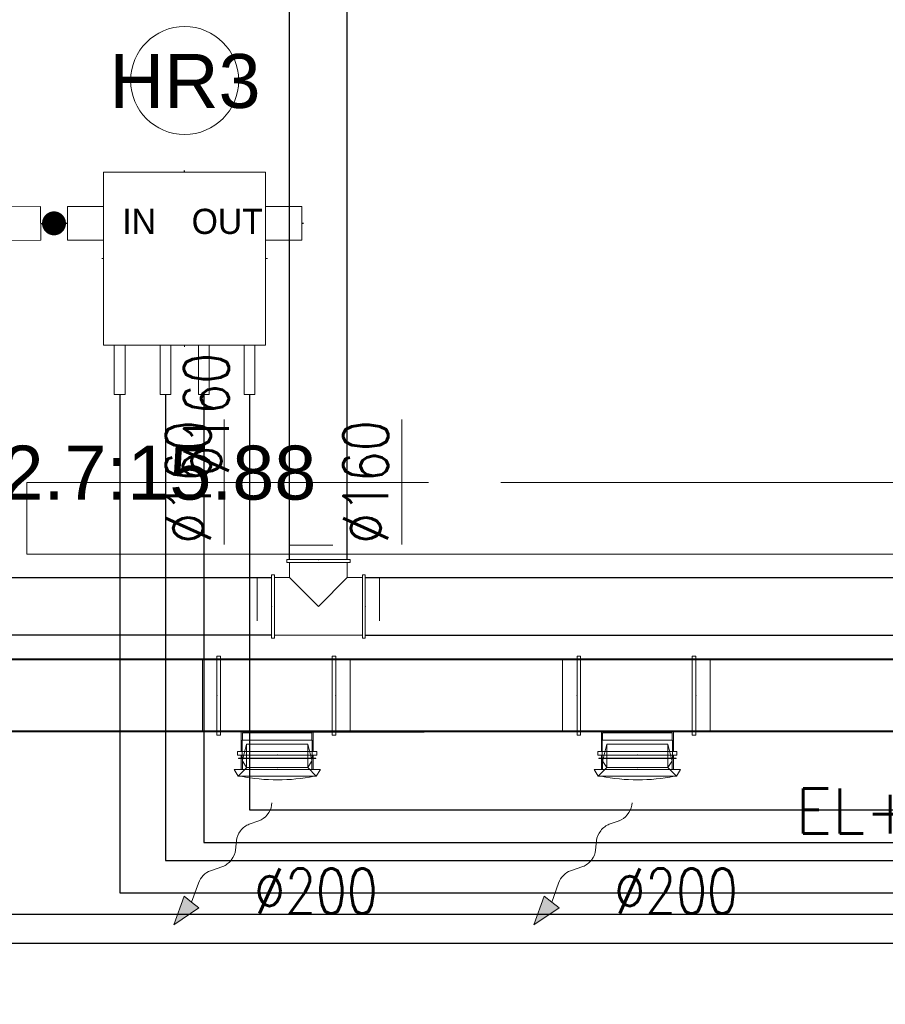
# Model space of a CAD drawing. Header units: millimetres. Extents: x -367720 to -162733, y 309172 to 337444.
# Tile 50 of 256: x -356768 to -354365, y 316170 to 318906. Entities that reach past the tile are written whole.
import ezdxf
from ezdxf.enums import TextEntityAlignment as Align

# ---------------------------------------------------------------- set-up
doc = ezdxf.new("R2010")
doc.units = ezdxf.units.MM
doc.header["$LTSCALE"] = 10
doc.header["$MEASUREMENT"] = 0
doc.linetypes.add('ACAD_ISO03W100', pattern=[30, 12, -18])
doc.layers.get('0').update_dxf_attribs({"color": 255, "lineweight": 13})
doc.layers.add('LATS_CONTROL_LINE', color=2, linetype='Continuous')
doc.layers.add('LATS_PIPE_REFRIGERANT', color=3, linetype='Continuous')
for name, color, linetype, lineweight in [('LATS_EQ_HRUNIT', 2, 'Continuous', 0), ('LATS_EQ_HRUNIT_ANNO', 190, 'Continuous', 0), ('LATS_PIPE_REFRIGERANT_INDEX', 1, 'Continuous', 0), ('VZ1', 6, 'Continuous', 18), ('vzt-odvod', 6, 'Continuous', 40), ('vzt-popis', 81, 'Continuous', 20), ('vzt-profese', 241, 'Continuous', 15), ('vzt-přívod', 2, 'Continuous', 40), ('vzt-spiro', 50, 'Continuous', 5), ('vzt-tenká', 2, 'Continuous', 20), ('vzt-čárkkovaná', 50, 'ACAD_ISO03W100', 9), ('ŽB', 255, 'Continuous', 0)]:
    doc.layers.add(name, color=color, linetype=linetype, lineweight=lineweight)
doc.styles.add('LATS_ANNO', font='arial.ttf')
doc.styles.add('PITSIMP8', font='pitsimp8')
doc.styles.add('ROMANS', font='ROMANS.shx', dxfattribs={"height": 80})

# ---------------------------------------------------------------- blocks, each defined once
blk = doc.blocks.new('LATS_HRUNIT_4WAY')
at = {"color": 2}
for p, q in [((-225, 141.8), (225, 141.8)), ((-225, -338.2), (-225, 141.8)), ((-225, 46.8), (-225, 136.8)), ((225, 141.8), (225, -338.2)), ((-225, 46.8), (-325.4, 46.8)), ((-325.4, 46.8), (-325.4, -46.8)), ((225, 46.8), (325.4, 46.8)), ((325.4, 46.8), (325.4, -46.8)), ((-325.4, -46.8), (-225, -46.8)), ((325.4, -46.8), (225, -46.8)), ((-225, -98.2), (-230, -98.2)), ((225, -98.2), (230, -98.2)), ((225, -338.2), (-225, -338.2)), ((-195.2, -338.2), (-195.2, -475.2)), ((-165.2, -475.2), (-165.2, -338.2)), ((-68.2, -338.2), (-68.2, -475.2)), ((-38.2, -475.2), (-38.2, -338.2)), ((0, -338.2), (0, -343.2)), ((38.2, -475.2), (38.2, -338.2)), ((68.2, -338.2), (68.2, -475.2)), ((165.2, -475.2), (165.2, -338.2)), ((195.2, -338.2), (195.2, -475.2)), ((-195.2, -475.2), (-165.2, -475.2)), ((-68.2, -475.2), (-38.2, -475.2)), ((68.2, -475.2), (38.2, -475.2)), ((195.2, -475.2), (165.2, -475.2))]:
    blk.add_line(p, q, dxfattribs=at)
at = {"layer": 'LATS_CONTROL_LINE'}
blk.add_line((0, 141.8), (0, 146.8), dxfattribs=at)
at = {"layer": 'LATS_PIPE_REFRIGERANT'}
for p, q in [((-330.4, 0), (-325.4, 0)), ((325.4, 0), (330.4, 0)), ((-180.2, -475.2), (-180.2, -480.2)), ((-53.2, -475.2), (-53.2, -480.2)), ((53.2, -475.2), (53.2, -480.2)), ((180.2, -475.2), (180.2, -480.2))]:
    blk.add_line(p, q, dxfattribs=at)
at = {"color": 7}
for s, p in [('IN', (-173, -29.6)), ('OUT', (19.5, -29.6))]:
    blk.add_text(s, height=70, dxfattribs=at).set_placement(p)
blk = doc.blocks.new('LATS_BRANCH_ANNO')
blk.add_circle((0, 0), 150)
at = {"color": 0, "style": 'LATS_ANNO'}
blk.add_attdef('IDX_ID', text='', height=150, dxfattribs=at).set_placement((1.2, -1.3), align=Align.MIDDLE_CENTER)
blk = doc.blocks.new('LATS_HRUNIT_3WAY')
at = {"color": 2}
for p, q in [((-225, 141.8), (225, 141.8)), ((-225, -338.2), (-225, 141.8)), ((-225, 46.8), (-225, 136.8)), ((225, 141.8), (225, -338.2)), ((-225, 46.8), (-325.4, 46.8)), ((-325.4, 46.8), (-325.4, -46.8)), ((225, 46.8), (325.4, 46.8)), ((325.4, 46.8), (325.4, -46.8)), ((-325.4, -46.8), (-225, -46.8)), ((325.4, -46.8), (225, -46.8)), ((-225, -98.2), (-230, -98.2)), ((225, -98.2), (230, -98.2)), ((225, -338.2), (-225, -338.2)), ((-195.2, -338.2), (-195.2, -475.2)), ((-165.2, -475.2), (-165.2, -338.2)), ((-15.2, -338.2), (-15.2, -475.2)), ((0, -338.2), (0, -343.2)), ((14.8, -475.2), (14.8, -338.2)), ((165.2, -475.2), (165.2, -338.2)), ((195.2, -338.2), (195.2, -475.2)), ((-195.2, -475.2), (-165.2, -475.2)), ((-15.2, -475.2), (14.8, -475.2)), ((195.2, -475.2), (165.2, -475.2))]:
    blk.add_line(p, q, dxfattribs=at)
at = {"layer": 'LATS_CONTROL_LINE'}
blk.add_line((0, 141.8), (0, 146.8), dxfattribs=at)
at = {"layer": 'LATS_PIPE_REFRIGERANT'}
for p, q in [((-330.4, 0), (-325.4, 0)), ((325.4, 0), (330.4, 0)), ((-180.2, -475.2), (-180.2, -480.2)), ((-0.2, -475.2), (-0.2, -480.2)), ((180.2, -475.2), (180.2, -480.2))]:
    blk.add_line(p, q, dxfattribs=at)
at = {"color": 7}
for s, p in [('IN', (-167.5, -30.6)), ('OUT', (8, -30.6))]:
    blk.add_text(s, height=70, dxfattribs=at).set_placement(p)
blk = doc.blocks.new('A$C44164CF6')
at = {"layer": 'LATS_PIPE_REFRIGERANT', "ltscale": 5}
for p, q in [((-1707.8, -1060.5), (-1707.8, -2440.3)), ((-1580.8, -1060.5), (-1580.8, -2350.3)), ((-1347.4, -1060.5), (-1347.4, -2210.3)), ((-1347.4, -2210.3), (8037.4, -2210.3)), ((-1580.8, -2350.3), (10047.4, -2350.3)), ((-1707.8, -2440.3), (7887.4, -2440.3)), ((-2062.9, -2500.3), (3787.4, -2500.3)), ((-2242.8, -2580.3), (1667.4, -2580.3))]:
    blk.add_line(p, q, dxfattribs=at)
for points in [[(-1922.5, -580.6), (-1858, -580.3)], [(-1474.4, -1060.5), (-1474.4, -2300.3), (10137.4, -2300.3), (10137.4, -2750.3), (10376.6, -2750.3), (10376.6, -2633.2)]]:
    blk.add_lwpolyline(points, dxfattribs=at)
at = {"layer": 'LATS_PIPE_REFRIGERANT_INDEX', "ltscale": 5}
blk.add_lwpolyline([(-1890.3, -597.1, 33.3, 33.3, 1), (-1890.3, -563.8, 33.3, 33.3, 1), (-1890.3, -597.1, 0, 0, 0), (-1890.3, -1080.5, 0, 0, 0)], format="xyseb", dxfattribs=at)
at = {"layer": 'ŽB'}
for p, q in [((-1965.7, -1300), (-850.7, -1300)), ((-650, -1300), (5700, -1300)), ((-1965.7, -1500), (3450, -1500))]:
    blk.add_line(p, q, dxfattribs=at)
blk.add_lwpolyline([(-1965.7, -1500), (-1965.7, -1300)], dxfattribs=at)
blk.add_lwpolyline([(-1965.7, -1500), (-1965.7, -1300)], dxfattribs=at)
at = {"layer": 'LATS_EQ_HRUNIT', "ltscale": 5, "rotation": 0.294553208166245}
blk.add_blockref('LATS_HRUNIT_3WAY', (-2252.9, -582.3), dxfattribs=at)
at = {"layer": 'LATS_EQ_HRUNIT', "ltscale": 5}
blk.add_blockref('LATS_HRUNIT_4WAY', (-1527.6, -580.3), dxfattribs=at)
at = {"layer": 'LATS_EQ_HRUNIT_ANNO', "ltscale": 5}
ref = blk.add_blockref('LATS_BRANCH_ANNO', (-1527.6, -183.5), dxfattribs=at)
ref.add_attrib('IDX_ID', 'HR3', dxfattribs={"layer": '0', "height": 150, "style": 'LATS_ANNO'}).set_placement((-1526.4, -184.8), align=Align.MIDDLE_CENTER)
at = {"layer": 'LATS_PIPE_REFRIGERANT_INDEX', "color": 7, "style": 'LATS_ANNO'}
blk.add_text('9.52:12.7:15.88', height=150, dxfattribs=at).set_placement((-1890.3, -1273), align=Align.MIDDLE_CENTER)
at = {"layer": 'VZ1', "extrusion": (0, -1, -1.22461e-16), "style": 'ROMANS', "width": 0.8, "flags": 1}
for tag, p in [('MATERIAL', (-2269.1, 3112.5, -14812.2)), ('PRIRUBA', (-2269.1, 3112.5, -14812.2)), ('PRUTOK', (-2269.1, 3112.5, -14812.2)), ('PLOCHA', (-2269.1, 3112.5, -14812.2)), ('OBVOD', (-2269.1, 3112.5, -14812.2)), ('NAZEV', (-2269.1, 3112.5, -14812.2)), ('USEK', (-2269.1, 3112.5, -14812.2)), ('KOTA', (-2269.1, 3112.5, -14812.2)), ('TVAR', (-2269.1, 3112.5, -14812.2)), ('NB2', (-2269.1, 3112.5, -14812.2)), ('NB1', (-2269.1, 3112.5, -14812.2)), ('POS', (-2269.1, 3112.5, -14812.2)), ('DB', (-2269.1, 3112.5, -14812.2)), ('DA', (-2269.1, 3112.5, -14812.2)), ('B2', (-2269.1, 3112.5, -14812.2)), ('A2', (-2269.1, 3112.5, -14812.2)), ('B1', (-2269.1, 3112.5, -14812.2)), ('A1', (-2269.1, 3112.5, -14812.2)), ('LT', (-2269.1, 3112.5, -14812.2)), ('MATERIAL', (99885.3, 3112.5, -14812.2)), ('PRIRUBA', (99885.3, 3112.5, -14812.2)), ('PRUTOK', (99885.3, 3112.5, -14812.2)), ('PLOCHA', (99885.3, 3112.5, -14812.2)), ('OBVOD', (99885.3, 3112.5, -14812.2)), ('NAZEV', (99885.3, 3112.5, -14812.2)), ('USEK', (99885.3, 3112.5, -14812.2)), ('KOTA', (99885.3, 3112.5, -14812.2)), ('TVAR', (99885.3, 3112.5, -14812.2)), ('NB2', (99885.3, 3112.5, -14812.2)), ('NB1', (99885.3, 3112.5, -14812.2)), ('POS', (99885.3, 3112.5, -14812.2)), ('DB', (99885.3, 3112.5, -14812.2)), ('DA', (99885.3, 3112.5, -14812.2)), ('B2', (99885.3, 3112.5, -14812.2)), ('B1', (99885.3, 3112.5, -14812.2)), ('LT', (99885.3, 3112.5, -14812.2)), ('A2', (99885.3, 3112.5, -14812.2)), ('A1', (99885.3, 3112.5, -14812.2))]:
    blk.add_attdef(tag, p, '', height=1, rotation=180, dxfattribs=at)
at = {"layer": 'VZ1', "extrusion": (1.22461e-16, 1, 4.44089e-16), "style": 'ROMANS', "width": 0.8, "flags": 1}
for tag, p in [('MATERIAL', (2269.1, 2852.5, 14812.2)), ('PRIRUBA', (2269.1, 2852.5, 14812.2)), ('IZOLACE', (2269.1, 2852.5, 14812.2)), ('PRUTOK', (2269.1, 2852.5, 14812.2)), ('PLOCHA', (2269.1, 2852.5, 14812.2)), ('NASTCE', (2269.1, 2852.5, 14812.2)), ('OBVOD', (2269.1, 2852.5, 14812.2)), ('NAZEV', (2269.1, 2852.5, 14812.2)), ('USEK', (2269.1, 2852.5, 14812.2)), ('KOTA', (2269.1, 2852.5, 14812.2)), ('TVAR', (2269.1, 2852.5, 14812.2)), ('NB2', (2269.1, 2852.5, 14812.2)), ('NB1', (2269.1, 2852.5, 14812.2)), ('POS', (2269.1, 2852.5, 14812.2)), ('VS', (2269.1, 2852.5, 14812.2)), ('B1', (2269.1, 2852.5, 14812.2)), ('A1', (2269.1, 2852.5, 14812.2)), ('LT', (2269.1, 2852.5, 14812.2)), ('MATERIAL', (-99885.3, 2852.5, 14812.2)), ('PRIRUBA', (-99885.3, 2852.5, 14812.2)), ('IZOLACE', (-99885.3, 2852.5, 14812.2)), ('PRUTOK', (-99885.3, 2852.5, 14812.2)), ('PLOCHA', (-99885.3, 2852.5, 14812.2)), ('NASTCE', (-99885.3, 2852.5, 14812.2)), ('OBVOD', (-99885.3, 2852.5, 14812.2)), ('NAZEV', (-99885.3, 2852.5, 14812.2)), ('USEK', (-99885.3, 2852.5, 14812.2)), ('KOTA', (-99885.3, 2852.5, 14812.2)), ('TVAR', (-99885.3, 2852.5, 14812.2)), ('NB2', (-99885.3, 2852.5, 14812.2)), ('NB1', (-99885.3, 2852.5, 14812.2)), ('POS', (-99885.3, 2852.5, 14812.2)), ('B1', (-99885.3, 2852.5, 14812.2)), ('VS', (-99885.3, 2852.5, 14812.2)), ('LT', (-99885.3, 2852.5, 14812.2)), ('A1', (-99885.3, 2852.5, 14812.2))]:
    blk.add_attdef(tag, p, '', height=1, dxfattribs=at)
at = {"layer": 'vzt-profese', "style": 'ROMANS'}
blk.add_text('EL+ZTI', height=125, rotation=0, dxfattribs=at).set_placement((168.7, -2275.5))
blk = doc.blocks.new('A$C1BC01E27')
at = {"layer": 'vzt-spiro'}
for p, q in [((82, 210), (82, 202)), ((82, 210), (258, 210)), ((82, 210), (82, 202)), ((258, 202), (82, 202)), ((90, 202), (90, 160)), ((250, 202), (250, 160)), ((258, 210), (258, 202)), ((40, 168), (48, 168)), ((40, -8), (40, 168)), ((48, 168), (48, 168)), ((48, 168), (48, -8)), ((300, 168), (292, 168)), ((292, 168), (292, -8)), ((300, -8), (300, 168)), ((48, 160), (90, 160)), ((90, 160), (170, 80)), ((250, 160), (170, 80)), ((292, 160), (250, 160)), ((48, 0), (292, 0)), ((40, -8), (48, -8)), ((40, -8), (48, -8)), ((300, -8), (292, -8))]:
    blk.add_line(p, q, dxfattribs=at)
for p in [(170, 210), (40, 80), (300, 80)]:
    blk.add_point(p, dxfattribs=at)
at = {"layer": 'vzt-čárkkovaná'}
for p, q in [((90, 250), (90, 210)), ((250, 250), (90, 250)), ((250, 250), (250, 210)), ((0, 160), (40, 160)), ((0, 160), (0, 0)), ((340, 160), (300, 160)), ((340, 160), (340, 0)), ((0, 0), (40, 0)), ((340, 0), (300, 0))]:
    blk.add_line(p, q, dxfattribs=at)
blk = doc.blocks.new('A$C237B0669')
at = {"layer": 'vzt-spiro'}
for p, q in [((97.5, 265), (97.5, 255)), ((97.5, 265), (207.5, 265)), ((97.5, 265), (317.5, 265)), ((97.5, 265), (97.5, 255)), ((207.5, 255), (97.5, 255)), ((317.5, 255), (97.5, 255)), ((107.5, 255), (107.5, 200)), ((107.5, 255), (107.5, 200)), ((307.5, 255), (307.5, 200)), ((307.5, 255), (307.5, 200)), ((317.5, 265), (317.5, 255)), ((317.5, 265), (317.5, 255)), ((40, 210), (50, 210)), ((40, 210), (50, 210)), ((40, -10), (40, 210)), ((50, 210), (50, -10)), ((50, 200), (107.5, 200)), ((50, 200), (107.5, 200)), ((360, 200), (307.5, 200)), ((360, 200), (307.5, 200)), ((370, 210), (360, 210)), ((370, 210), (360, 210)), ((360, 210), (360, -10)), ((370, -10), (370, 210)), ((40, -10), (40, 100)), ((50, 100), (50, -10)), ((360, 100), (360, -10)), ((370, -10), (370, 100)), ((50, 0), (107.5, 0)), ((50, 0), (360, 0)), ((40, -10), (50, -10)), ((40, -10), (50, -10)), ((370, -10), (360, -10)), ((370, -10), (360, -10))]:
    blk.add_line(p, q, dxfattribs=at)
for p in [(207.5, 265), (40, 100), (370, 100)]:
    blk.add_point(p, dxfattribs=at)
at = {"layer": 'vzt-čárkkovaná'}
for p, q in [((107.5, 305), (107.5, 265)), ((207.5, 305), (107.5, 305)), ((307.5, 305), (107.5, 305)), ((107.5, 305), (107.5, 265)), ((307.5, 305), (307.5, 265)), ((307.5, 305), (307.5, 265)), ((0, 200), (40, 200)), ((0, 200), (40, 200)), ((0, 200), (0, 0)), ((410, 200), (370, 200)), ((410, 200), (370, 200)), ((410, 200), (410, 0)), ((0, 100), (0, 0)), ((410, 100), (410, 0)), ((0, 0), (40, 0)), ((0, 0), (40, 0)), ((410, 0), (370, 0)), ((410, 0), (370, 0))]:
    blk.add_line(p, q, dxfattribs=at)
blk = doc.blocks.new('A$C29C036A4')
at = {"layer": 'vzt-tenká'}
for p, q in [((-19, 108.5), (-0.1, 119.9)), ((0, 119.7), (0, 0)), ((-19, 0), (-19, 108.5)), ((-19, 0), (-19, -108.5)), ((0, -119.8), (0, 0)), ((-19, -108.5), (0, -119.8))]:
    blk.add_line(p, q, dxfattribs=at)
blk.add_arc((490.8, 1.2), 519.8, 168.7434, 191.2566, dxfattribs=at)
blk.add_point((0, 0), dxfattribs=at)
at = {"layer": 'vzt-čárkkovaná'}
for p, q in [((-19, 108.5), (5.1, 84.6)), ((0, 96.5), (30.5, 96.5)), ((4.7, 85), (70.4, 85)), ((5.1, 84.6), (5.1, 0)), ((22.3, 95.5), (5.3, 85)), ((70.4, 85), (25.8, 96)), ((30.5, 107.4), (30.5, 0)), ((30.5, 107.4), (31.5, 107.4)), ((31.5, 107.4), (31.5, 0)), ((31.5, 97.5), (81.6, 97.5)), ((70.4, 85), (70.4, 0)), ((81.6, 97.5), (81.6, 0)), ((81.6, 96.5), (101.7, 96.5)), ((101.7, 0), (101.7, 96.5)), ((5.1, -84.6), (5.1, 0)), ((30.5, -107.4), (30.5, 0)), ((31.5, -107.4), (31.5, 0)), ((70.4, -85), (70.4, 0)), ((81.6, -97.5), (81.6, 0)), ((101.7, 0), (101.7, -96.5)), ((-19, -108.5), (5.1, -84.6)), ((0, -96.5), (30.5, -96.5)), ((4.7, -85), (70.4, -85)), ((4.7, -85), (70.4, -85)), ((22.3, -95.5), (5.3, -85)), ((70.4, -85), (25.8, -96)), ((30.5, -107.4), (31.5, -107.4)), ((31.5, -97.5), (81.6, -97.5)), ((81.6, -96.5), (101.7, -96.5))]:
    blk.add_line(p, q, dxfattribs=at)
for centre, start, end in [((24.4, 93.4), 60.7587, 133.7461), ((24.4, -93.4), 226.2539, 299.2413)]:
    blk.add_arc(centre, 3, start, end, dxfattribs=at)
blk = doc.blocks.new('2DLUK051')
at = {"color": 0, "linetype": 'ByBlock'}
for p, q in [((0.0368, 0.572), (0.0234, 0.5864)), ((-0.029, 0.372), (0.033, 0.4318)), ((0.029, 0.172), (-0.029, 0.228)), ((-0.05, -0.0482), (0.029, 0.028)), ((0, -0.3), (-0.0694, -0.1663)), ((-0.1038, -0.3), (0, -0.5)), ((-0.1038, -0.3), (0, -0.3)), ((0, -0.5), (0.1038, -0.3)), ((0.1038, -0.3), (0, -0.3))]:
    blk.add_line(p, q, dxfattribs=at)
for centre, start, end in [((-0.0364, 0.5038), 313.91931, 42.95909), ((0.0403, 0.3), 133.91931, 226.08069), ((-0.0403, 0.1), 313.91931, 46.08069), ((0.0193, -0.1202), 133.91931, 207.43954)]:
    blk.add_arc(centre, 0.1, start, end, dxfattribs=at)
blk.add_solid([(-0.1038, -0.3), (0.1038, -0.3), (0, -0.5)], dxfattribs=at)
at = {"linetype": 'ByBlock', "style": 'PITSIMP8', "flags": 9}
for tag, p in [('RAUM/GRUPPE', (-0.1081, 0.1556)), ('BEZEICHNUNG', (-0.1081, 0.1756)), ('POS.NR.G-LV', (-0.1081, 0.1356)), ('KENNUNG', (-0.1081, 0.0756)), ('FABRIKAT', (-0.1081, 0.1156)), ('TYP', (-0.1081, 0.0956)), ('VOLUMENSTROM', (-0.1081, 0.0356)), ('DRUCK/-STUFE', (-0.1081, 0.0156)), ('ANSCHLUSS', (-0.1081, -0.0044)), ('LEISTUNG', (-0.1081, 0.0556)), ('TEMPERATUR', (-0.1081, -0.0644)), ('GROESSE', (-0.1081, -0.0244)), ('DN', (-0.1081, -0.0444)), ('SPANNUNG/FREQUENZ', (-0.1081, -0.1244)), ('SCHUTZART', (-0.1081, -0.1044)), ('DREHZAHL', (-0.1081, -0.0844)), ('GEWICHT', (-0.1081, -0.1444)), ('FREI', (-0.1081, -0.1644)), ('FREI', (-0.1081, -0.1844)), ('FREI', (-0.1081, -0.2044))]:
    blk.add_attdef(tag, text='', height=0.01, dxfattribs=at).set_placement(p, align=Align.MIDDLE)
blk = doc.blocks.new('A$C44067DDB')
at = {"layer": 'vzt-odvod', "lineweight": 30}
for p, q in [((9263.8577, 4785.1736, 3000), (9263.8577, 6688.663, 3000)), ((9423.8577, 4785.1736, 3038.3368), (9423.8577, 6688.663, 2914.0545)), ((7776.5119, 4735.1736, 2999.6509), (9213.8577, 4735.1736, 3000)), ((9473.8577, 4735.1736, 3000), (12792.8607, 4735.1736, 3000)), ((9213.8577, 4575.1736, 3000), (7776.5119, 4575.1736, 2999.6509)), ((9473.8577, 4575.1736, 3000.9177), (12792.8607, 4575.1736, 2940))]:
    blk.add_line(p, q, dxfattribs=at)
at = {"layer": 'vzt-popis'}
for p, q in [((9082.5798, 5174.5887, 50000), (9082.5798, 4826.9696, 50000)), ((9575.4647, 5174.5887, 50000), (9575.4647, 4826.9696, 50000))]:
    blk.add_line(p, q, dxfattribs=at)
at = {"layer": 'vzt-přívod'}
for p, q in [((12770.5502, 4507.3146), (6099.3549, 4507.3146)), ((12770.5502, 4507.3146), (6099.3549, 4507.3146)), ((11432.0165, 4307.3146), (6099.3549, 4307.3146)), ((9249.3549, 4307.3146), (9637.8423, 4307.3146))]:
    blk.add_line(p, q, dxfattribs=at)
at = {"xscale": -1, "rotation": 180}
for p in [(9022.0165, 4507.3146), (9022.0165, 4507.3146), (10022.0165, 4507.3146)]:
    blk.add_blockref('A$C237B0669', p, dxfattribs=at)
at = {"layer": 'vzt-odvod', "xscale": -1}
blk.add_blockref('A$C1BC01E27', (9513.8577, 4575.1736, 3000), dxfattribs=at)
at = {"layer": 'vzt-přívod', "lineweight": 30, "xscale": -1, "rotation": 270}
for p in [(9229.5165, 4202.3146), (9229.5165, 4202.3146), (10229.5165, 4202.3146)]:
    blk.add_blockref('A$C29C036A4', p, dxfattribs=at)
at = {"layer": 'vzt-tenká', "xscale": 250.0000000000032, "yscale": 400, "zscale": 250.0000000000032, "rotation": 321.9358280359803}
for p in [(9065.5722, 3928.3281), (9065.5722, 3928.3281), (10065.5722, 3928.3281)]:
    blk.add_blockref('2DLUK051', p, dxfattribs=at)
at = {"layer": 'VZ1', "extrusion": (1.04009e-13, 1, -4.87544e-15), "style": 'ROMANS', "width": 0.8, "flags": 1}
for tag in ['KOTA', 'USEK', 'TVAR', 'POS', 'NB2', 'NB1', 'VS', 'LT', 'D']:
    blk.add_attdef(tag, (-111318.983, 5039.0799, 11669.1415), '', height=1, dxfattribs=at)
at = {"layer": 'VZ1', "extrusion": (1, -3.06152e-16, 0), "style": 'ROMANS', "width": 0.8, "flags": 1}
for tag in ['NB2', 'NB1', 'PRUTOK', 'USEK', 'KOTA', 'NAZEV', 'PRIRUBA2', 'POS', 'MATERIAL', 'PRUMER', 'PLOCHA', 'LT', 'UHEL', 'R', 'D', 'TVAR']:
    blk.add_attdef(tag, (11669.1415, 5039.0799, 111318.983), '', height=1, rotation=90, dxfattribs=at)
at = {"layer": 'VZ1', "extrusion": (-2.71917e-32, 1, -4.44089e-16), "style": 'ROMANS', "width": 0.8, "flags": 1}
for tag, p in [('MATERIAL', (-177204.9859, 2943.2966, 11491.6104)), ('PRIRUBA', (-177204.9859, 2943.2966, 11491.6104)), ('PRUTOK', (-177204.9859, 2943.2966, 11491.6104)), ('PLOCHA', (-177204.9859, 2943.2966, 11491.6104)), ('OBVOD', (-177204.9859, 2943.2966, 11491.6104)), ('NAZEV', (-177204.9859, 2943.2966, 11491.6104)), ('KOTA', (-177204.9859, 2943.2966, 11491.6104)), ('USEK', (-177204.9859, 2943.2966, 11491.6104)), ('TVAR', (-177204.9859, 2943.2966, 11491.6104)), ('NBN', (-177204.9859, 2943.2966, 11491.6104)), ('POS', (-177204.9859, 2943.2966, 11491.6104)), ('NB3', (-177204.9859, 2943.2966, 11491.6104)), ('VS', (-177204.9859, 2943.2966, 11491.6104)), ('LT', (-177204.9859, 2943.2966, 11491.6104)), ('B', (-177204.9859, 2943.2966, 11491.6104)), ('R', (-177204.9859, 2943.2966, 11491.6104)), ('A', (-177204.9859, 2943.2966, 11491.6104)), ('MATERIAL', (-11332.888, 6131.7212, 9501.275)), ('MATERIAL', (-11332.9671, 2943.2966, 9501.275)), ('PRIRUBA', (-11332.888, 6131.7212, 9501.275)), ('PRIRUBA', (-11332.9671, 2943.2966, 9501.275)), ('PRUTOK', (-11332.888, 6131.7212, 9501.275)), ('PRUTOK', (-11332.9671, 2943.2966, 9501.275)), ('PLOCHA', (-11332.888, 6131.7212, 9501.275)), ('PLOCHA', (-11332.9671, 2943.2966, 9501.275)), ('OBVOD', (-11332.888, 6131.7212, 9501.275)), ('OBVOD', (-11332.9671, 2943.2966, 9501.275)), ('NAZEV', (-11332.888, 6131.7212, 9501.275)), ('NAZEV', (-11332.9671, 2943.2966, 9501.275)), ('KOTA', (-11332.888, 6131.7212, 9501.275)), ('USEK', (-11332.888, 6131.7212, 9501.275)), ('KOTA', (-11332.9671, 2943.2966, 9501.275)), ('USEK', (-11332.9671, 2943.2966, 9501.275)), ('TVAR', (-11332.888, 6131.7212, 9501.275)), ('TVAR', (-11332.9671, 2943.2966, 9501.275)), ('NBN', (-11332.888, 6131.7212, 9501.275)), ('NBN', (-11332.9671, 2943.2966, 9501.275)), ('POS', (-11332.888, 6131.7212, 9501.275)), ('NB3', (-11332.888, 6131.7212, 9501.275)), ('POS', (-11332.9671, 2943.2966, 9501.275)), ('NB3', (-11332.9671, 2943.2966, 9501.275)), ('VS', (-11332.888, 6131.7212, 9501.275)), ('LT', (-11332.888, 6131.7212, 9501.275)), ('VS', (-11332.9671, 2943.2966, 9501.275)), ('LT', (-11332.9671, 2943.2966, 9501.275)), ('B', (-11332.888, 6131.7212, 9501.275)), ('R', (-11332.888, 6131.7212, 9501.275)), ('A', (-11332.888, 6131.7212, 9501.275)), ('B', (-11332.9671, 2943.2966, 9501.275)), ('R', (-11332.9671, 2943.2966, 9501.275)), ('A', (-11332.9671, 2943.2966, 9501.275)), ('MATERIAL', (-109446.9123, 2943.2966, 9501.275)), ('PRIRUBA', (-109446.9123, 2943.2966, 9501.275)), ('PRUTOK', (-109446.9123, 2943.2966, 9501.275)), ('PLOCHA', (-109446.9123, 2943.2966, 9501.275)), ('OBVOD', (-109446.9123, 2943.2966, 9501.275)), ('NAZEV', (-109446.9123, 2943.2966, 9501.275)), ('KOTA', (-109446.9123, 2943.2966, 9501.275)), ('USEK', (-109446.9123, 2943.2966, 9501.275)), ('TVAR', (-109446.9123, 2943.2966, 9501.275)), ('NBN', (-109446.9123, 2943.2966, 9501.275)), ('POS', (-109446.9123, 2943.2966, 9501.275)), ('NB3', (-109446.9123, 2943.2966, 9501.275)), ('VS', (-109446.9123, 2943.2966, 9501.275)), ('LT', (-109446.9123, 2943.2966, 9501.275)), ('B', (-109446.9123, 2943.2966, 9501.275)), ('R', (-109446.9123, 2943.2966, 9501.275)), ('A', (-109446.9123, 2943.2966, 9501.275))]:
    blk.add_attdef(tag, p, '', height=1, dxfattribs=at)
at = {"layer": 'VZ1', "extrusion": (-1, 0, 0), "style": 'ROMANS', "width": 0.8, "flags": 1}
for tag, p in [('NB3', (-11312.8354, 2943.2966, -178642.0188)), ('PRUTOK', (-11312.8354, 2943.2966, -178642.0188)), ('USEK', (-11312.8354, 2943.2966, -178642.0188)), ('VS', (-11312.8354, 2943.2966, -178642.0188)), ('NAZEV', (-11312.8354, 2943.2966, -178642.0188)), ('KOTA', (-11312.8354, 2943.2966, -178642.0188)), ('POS', (-11312.8354, 2943.2966, -178642.0188)), ('MATERIAL', (-11312.8354, 2943.2966, -178642.0188)), ('PRIRUBA', (-11312.8354, 2943.2966, -178642.0188)), ('PLOCHA', (-11312.8354, 2943.2966, -178642.0188)), ('OBVOD', (-11312.8354, 2943.2966, -178642.0188)), ('R', (-11312.8354, 2943.2966, -178642.0188)), ('LT', (-11312.8354, 2943.2966, -178642.0188)), ('B', (-11312.8354, 2943.2966, -178642.0188)), ('A', (-11312.8354, 2943.2966, -178642.0188)), ('TVAR', (-11312.8354, 2943.2966, -178642.0188)), ('NB3', (-9322.5, 6131.7212, -12769.9209)), ('PRUTOK', (-9322.5, 6131.7212, -12769.9209)), ('USEK', (-9322.5, 6131.7212, -12769.9209)), ('VS', (-9322.5, 6131.7212, -12769.9209)), ('NAZEV', (-9322.5, 6131.7212, -12769.9209)), ('KOTA', (-9322.5, 6131.7212, -12769.9209)), ('POS', (-9322.5, 6131.7212, -12769.9209)), ('MATERIAL', (-9322.5, 6131.7212, -12769.9209)), ('PRIRUBA', (-9322.5, 6131.7212, -12769.9209)), ('PLOCHA', (-9322.5, 6131.7212, -12769.9209)), ('OBVOD', (-9322.5, 6131.7212, -12769.9209)), ('R', (-9322.5, 6131.7212, -12769.9209)), ('LT', (-9322.5, 6131.7212, -12769.9209)), ('B', (-9322.5, 6131.7212, -12769.9209)), ('A', (-9322.5, 6131.7212, -12769.9209)), ('TVAR', (-9322.5, 6131.7212, -12769.9209)), ('NB3', (-9322.5, 2943.2966, -12770)), ('PRUTOK', (-9322.5, 2943.2966, -12770)), ('USEK', (-9322.5, 2943.2966, -12770)), ('VS', (-9322.5, 2943.2966, -12770)), ('NAZEV', (-9322.5, 2943.2966, -12770)), ('KOTA', (-9322.5, 2943.2966, -12770)), ('POS', (-9322.5, 2943.2966, -12770)), ('MATERIAL', (-9322.5, 2943.2966, -12770)), ('PRIRUBA', (-9322.5, 2943.2966, -12770)), ('PLOCHA', (-9322.5, 2943.2966, -12770)), ('OBVOD', (-9322.5, 2943.2966, -12770)), ('R', (-9322.5, 2943.2966, -12770)), ('LT', (-9322.5, 2943.2966, -12770)), ('B', (-9322.5, 2943.2966, -12770)), ('A', (-9322.5, 2943.2966, -12770)), ('TVAR', (-9322.5, 2943.2966, -12770)), ('NB3', (-9322.5, 2943.2966, -110883.9452)), ('PRUTOK', (-9322.5, 2943.2966, -110883.9452)), ('USEK', (-9322.5, 2943.2966, -110883.9452)), ('VS', (-9322.5, 2943.2966, -110883.9452)), ('NAZEV', (-9322.5, 2943.2966, -110883.9452)), ('KOTA', (-9322.5, 2943.2966, -110883.9452)), ('POS', (-9322.5, 2943.2966, -110883.9452)), ('MATERIAL', (-9322.5, 2943.2966, -110883.9452)), ('PRIRUBA', (-9322.5, 2943.2966, -110883.9452)), ('PLOCHA', (-9322.5, 2943.2966, -110883.9452)), ('OBVOD', (-9322.5, 2943.2966, -110883.9452)), ('R', (-9322.5, 2943.2966, -110883.9452)), ('LT', (-9322.5, 2943.2966, -110883.9452)), ('B', (-9322.5, 2943.2966, -110883.9452)), ('A', (-9322.5, 2943.2966, -110883.9452)), ('TVAR', (-9322.5, 2943.2966, -110883.9452))]:
    blk.add_attdef(tag, p, '', height=1, rotation=270, dxfattribs=at)
at = {"layer": 'VZ1', "extrusion": (1, -2.32324e-14, 0), "style": 'ROMANS', "width": 0.8, "flags": 1}
for tag in ['NB2', 'NB1', 'PRUTOK', 'USEK', 'KOTA', 'NAZEV', 'PRIRUBA2', 'POS', 'MATERIAL', 'PRUMER', 'PLOCHA', 'LT', 'UHEL', 'R', 'D', 'TVAR']:
    blk.add_attdef(tag, (11224.1742, 2147.9426, 13745.0379), '', height=1, rotation=270, dxfattribs=at)
at = {"layer": 'VZ1', "extrusion": (-1.83691e-16, -1, 0), "style": 'ROMANS', "width": 0.8, "flags": 1}
for tag in ['POZNAMKA', 'NB2', 'NB1', 'DATA-HODNOTA', 'DATA-KLIC', 'PRUTOK', 'USEK', 'DRUHTLUM', 'ZETA', 'PR', 'TYP', 'NAZEV', 'POS', 'VETA']:
    blk.add_attdef(tag, (111863.9472, 3000, -10940.785), '', height=1, dxfattribs=at)
at = {"layer": 'VZ1', "extrusion": (0, 1, -1.26974e-15), "style": 'ROMANS', "width": 0.8, "flags": 1}
for tag in ['PRIRUBA2', 'MATERIAL', 'PRUMER', 'IZOLACE', 'PRUTOK', 'PLOCHA', 'NASTCE', 'NAZEV', 'KOTA', 'USEK', 'TVAR', 'POS', 'NB2', 'NB1', 'VS', 'LT', 'D']:
    blk.add_attdef(tag, (-111858.983, 2389.3275, 10075), '', height=1, dxfattribs=at)
at = {"layer": 'VZ1', "style": 'ROMANS', "width": 0.8, "flags": 1}
for tag in ['VS', 'OBVOD', 'USEK', 'IZOLACE', 'NASTCE', 'PRUTOK', 'KOTA', 'POS', 'PRIRUBA', 'PLOCHA', 'A1', 'TVAR', 'NB2', 'NB1', 'NAZEV', 'MATERIAL', 'LT', 'B1']:
    blk.add_attdef(tag, (12740, 9530), '', height=1, rotation=270, dxfattribs=at)
at = {"layer": 'VZ1', "extrusion": (0, -1, 0), "style": 'ROMANS', "width": 0.8, "flags": 1}
for tag, p in [('NBN', (179201.405, 2639.0523, -9490.3354)), ('NB3', (179201.405, 2639.0523, -9490.3354)), ('PRUTOK', (179201.405, 2639.0523, -9490.3354)), ('USEK', (179201.405, 2639.0523, -9490.3354)), ('VS', (179201.405, 2639.0523, -9490.3354)), ('NAZEV', (179201.405, 2639.0523, -9490.3354)), ('KOTA', (179201.405, 2639.0523, -9490.3354)), ('POS', (179201.405, 2639.0523, -9490.3354)), ('MATERIAL', (179201.405, 2639.0523, -9490.3354)), ('PRIRUBA', (179201.405, 2639.0523, -9490.3354)), ('PLOCHA', (179201.405, 2639.0523, -9490.3354)), ('OBVOD', (179201.405, 2639.0523, -9490.3354)), ('R', (179201.405, 2639.0523, -9490.3354)), ('LT', (179201.405, 2639.0523, -9490.3354)), ('B', (179201.405, 2639.0523, -9490.3354)), ('A', (179201.405, 2639.0523, -9490.3354)), ('TVAR', (179201.405, 2639.0523, -9490.3354)), ('NBN', (13329.3863, 2639.0523, -7500)), ('NB3', (13329.3863, 2639.0523, -7500)), ('PRUTOK', (13329.3863, 2639.0523, -7500)), ('USEK', (13329.3863, 2639.0523, -7500)), ('VS', (13329.3863, 2639.0523, -7500)), ('NAZEV', (13329.3863, 2639.0523, -7500)), ('KOTA', (13329.3863, 2639.0523, -7500)), ('POS', (13329.3863, 2639.0523, -7500)), ('MATERIAL', (13329.3863, 2639.0523, -7500)), ('PRIRUBA', (13329.3863, 2639.0523, -7500)), ('PLOCHA', (13329.3863, 2639.0523, -7500)), ('OBVOD', (13329.3863, 2639.0523, -7500)), ('R', (13329.3863, 2639.0523, -7500)), ('LT', (13329.3863, 2639.0523, -7500)), ('B', (13329.3863, 2639.0523, -7500)), ('A', (13329.3863, 2639.0523, -7500)), ('TVAR', (13329.3863, 2639.0523, -7500)), ('TVAR', (111443.3315, 2639.0523, -7500)), ('A', (111443.3315, 2639.0523, -7500)), ('B', (111443.3315, 2639.0523, -7500)), ('LT', (111443.3315, 2639.0523, -7500)), ('R', (111443.3315, 2639.0523, -7500)), ('OBVOD', (111443.3315, 2639.0523, -7500)), ('PLOCHA', (111443.3315, 2639.0523, -7500)), ('PRIRUBA', (111443.3315, 2639.0523, -7500)), ('MATERIAL', (111443.3315, 2639.0523, -7500)), ('POS', (111443.3315, 2639.0523, -7500)), ('KOTA', (111443.3315, 2639.0523, -7500)), ('NAZEV', (111443.3315, 2639.0523, -7500)), ('VS', (111443.3315, 2639.0523, -7500)), ('USEK', (111443.3315, 2639.0523, -7500)), ('PRUTOK', (111443.3315, 2639.0523, -7500)), ('NB3', (111443.3315, 2639.0523, -7500)), ('NBN', (111443.3315, 2639.0523, -7500)), ('NBN', (111443.3315, 2639.0523, -7500)), ('NB3', (111443.3315, 2639.0523, -7500)), ('PRUTOK', (111443.3315, 2639.0523, -7500)), ('USEK', (111443.3315, 2639.0523, -7500)), ('VS', (111443.3315, 2639.0523, -7500)), ('NAZEV', (111443.3315, 2639.0523, -7500)), ('KOTA', (111443.3315, 2639.0523, -7500)), ('POS', (111443.3315, 2639.0523, -7500)), ('MATERIAL', (111443.3315, 2639.0523, -7500)), ('PRIRUBA', (111443.3315, 2639.0523, -7500)), ('PLOCHA', (111443.3315, 2639.0523, -7500)), ('OBVOD', (111443.3315, 2639.0523, -7500)), ('R', (111443.3315, 2639.0523, -7500)), ('LT', (111443.3315, 2639.0523, -7500)), ('B', (111443.3315, 2639.0523, -7500)), ('A', (111443.3315, 2639.0523, -7500)), ('TVAR', (111443.3315, 2639.0523, -7500))]:
    blk.add_attdef(tag, p, '', height=1, rotation=90, dxfattribs=at)
at = {"layer": 'VZ1', "extrusion": (2.83287e-14, -1, 0), "style": 'ROMANS', "width": 0.8, "flags": 1}
for tag, p in [('IZOLACE', (4619.6938, 3000, -5099.5832)), ('NASTCE', (4619.6938, 3000, -5099.5832)), ('NB2', (4619.6938, 3000, -5099.5832)), ('NB1', (4619.6938, 3000, -5099.5832)), ('VS', (4619.6938, 3000, -5099.5832)), ('PRUTOK', (4619.6938, 3000, -5099.5832)), ('USEK', (4619.6938, 3000, -5099.5832)), ('KOTA', (4619.6938, 3000, -5099.5832)), ('NAZEV', (4619.6938, 3000, -5099.5832)), ('PRIRUBA2', (4619.6938, 3000, -5099.5832)), ('POS', (4619.6938, 3000, -5099.5832)), ('MATERIAL', (4619.6938, 3000, -5099.5832)), ('PRUMER', (4619.6938, 3000, -5099.5832)), ('PLOCHA', (4619.6938, 3000, -5099.5832)), ('LT', (4619.6938, 3000, -5099.5832)), ('D', (4619.6938, 3000, -5099.5832)), ('TVAR', (4619.6938, 3000, -5099.5832)), ('IZOLACE', (102733.639, 3000, -4512.6709)), ('NASTCE', (102733.639, 3000, -4512.6709)), ('NB2', (102733.639, 3000, -4512.6709)), ('NB1', (102733.639, 3000, -4512.6709)), ('VS', (102733.639, 3000, -4512.6709)), ('PRUTOK', (102733.639, 3000, -4512.6709)), ('USEK', (102733.639, 3000, -4512.6709)), ('KOTA', (102733.639, 3000, -4512.6709)), ('NAZEV', (102733.639, 3000, -4512.6709)), ('PRIRUBA2', (102733.639, 3000, -4512.6709)), ('POS', (102733.639, 3000, -4512.6709)), ('MATERIAL', (102733.639, 3000, -4512.6709)), ('PRUMER', (102733.639, 3000, -4512.6709)), ('PLOCHA', (102733.639, 3000, -4512.6709)), ('LT', (102733.639, 3000, -4512.6709)), ('D', (102733.639, 3000, -4512.6709)), ('TVAR', (102733.639, 3000, -4512.6709))]:
    blk.add_attdef(tag, p, '', height=1, dxfattribs=at)
at = {"layer": 'vzt-popis', "style": 'ROMANS', "width": 0.8}
for p in [(9033.066, 5188.0952), (8982.5798, 5000.7792, 50000), (9475.4647, 5000.7792, 50000)]:
    blk.add_text('%%C160', height=125, rotation=90, dxfattribs=at).set_placement(p, align=Align.MIDDLE_CENTER)
for p in [(9337.103, 3864.3929), (9337.103, 3864.3929), (10337.103, 3864.3929)]:
    blk.add_text('%%C200', height=125, dxfattribs=at).set_placement(p, align=Align.MIDDLE_CENTER)
at = {"layer": 'vzt-přívod', "lineweight": 30, "extrusion": (-1, 0, 0), "style": 'ROMANS', "width": 0.8, "flags": 1}
for p in [(-11312.8354, 2943.2966, -178642.0188), (-9322.5, 6131.7212, -12769.9209), (-9322.5, 2943.2966, -12770), (-9322.5, 2943.2966, -110883.9452)]:
    blk.add_attdef('NBN', p, '', height=1, rotation=270, dxfattribs=at)
at = {"layer": 'vzt-přívod', "lineweight": 30, "extrusion": (0.707107, 0.707107, 0), "style": 'ROMANS', "width": 0.8, "flags": 1}
for tag, p in [('PRIRUBA2', (-1079.1254, 2936.5022, 15975.6328)), ('MATERIAL', (-1079.1254, 2936.5022, 15975.6328)), ('PRUMER', (-1079.1254, 2936.5022, 15975.6328)), ('IZOLACE', (-1079.1254, 2936.5022, 15975.6328)), ('PRUTOK', (-1079.1254, 2936.5022, 15975.6328)), ('PLOCHA', (-1079.1254, 2936.5022, 15975.6328)), ('NASTCE', (-1079.1254, 2936.5022, 15975.6328)), ('NAZEV', (-1079.1254, 2936.5022, 15975.6328)), ('KOTA', (-1079.1254, 2936.5022, 15975.6328)), ('USEK', (-1079.1254, 2936.5022, 15975.6328)), ('TVAR', (-1079.1254, 2936.5022, 15975.6328)), ('POS', (-1079.1254, 2936.5022, 15975.6328)), ('NB2', (-1079.1254, 2936.5022, 15975.6328)), ('NB1', (-1079.1254, 2936.5022, 15975.6328)), ('VS', (-1079.1254, 2936.5022, 15975.6328)), ('LT', (-1079.1254, 2936.5022, 15975.6328)), ('D', (-1079.1254, 2936.5022, 15975.6328)), ('PRIRUBA2', (-70456.1614, 2936.5022, 85352.6688)), ('MATERIAL', (-70456.1614, 2936.5022, 85352.6688)), ('PRUMER', (-70456.1614, 2936.5022, 85352.6688)), ('IZOLACE', (-70456.1614, 2936.5022, 85352.6688)), ('PRUTOK', (-70456.1614, 2936.5022, 85352.6688)), ('PLOCHA', (-70456.1614, 2936.5022, 85352.6688)), ('NASTCE', (-70456.1614, 2936.5022, 85352.6688)), ('NAZEV', (-70456.1614, 2936.5022, 85352.6688)), ('KOTA', (-70456.1614, 2936.5022, 85352.6688)), ('USEK', (-70456.1614, 2936.5022, 85352.6688)), ('TVAR', (-70456.1614, 2936.5022, 85352.6688)), ('POS', (-70456.1614, 2936.5022, 85352.6688)), ('NB2', (-70456.1614, 2936.5022, 85352.6688)), ('NB1', (-70456.1614, 2936.5022, 85352.6688)), ('VS', (-70456.1614, 2936.5022, 85352.6688)), ('LT', (-70456.1614, 2936.5022, 85352.6688)), ('D', (-70456.1614, 2936.5022, 85352.6688))]:
    blk.add_attdef(tag, p, '', height=1, dxfattribs=at)
at = {"layer": 'vzt-přívod', "lineweight": 30, "style": 'ROMANS', "width": 0.8, "flags": 1}
for tag, p in [('USEK', (11882.7585, 10460.1981, 2936.5022)), ('UHEL', (11882.7585, 10460.1981, 2936.5022)), ('PRUTOK', (11882.7585, 10460.1981, 2936.5022)), ('KOTA', (11882.7585, 10460.1981, 2936.5022)), ('PRIRUBA2', (11882.7585, 10460.1981, 2936.5022)), ('POS', (11882.7585, 10460.1981, 2936.5022)), ('PRUMER', (11882.7585, 10460.1981, 2936.5022)), ('PLOCHA', (11882.7585, 10460.1981, 2936.5022)), ('TVAR', (11882.7585, 10460.1981, 2936.5022)), ('NB2', (11882.7585, 10460.1981, 2936.5022)), ('NB1', (11882.7585, 10460.1981, 2936.5022)), ('NAZEV', (11882.7585, 10460.1981, 2936.5022)), ('MATERIAL', (11882.7585, 10460.1981, 2936.5022)), ('LT', (11882.7585, 10460.1981, 2936.5022)), ('R', (11882.7585, 10460.1981, 2936.5022)), ('D', (11882.7585, 10460.1981, 2936.5022)), ('USEK', (109996.7036, 10460.1981, 2936.5022)), ('UHEL', (109996.7036, 10460.1981, 2936.5022)), ('PRUTOK', (109996.7036, 10460.1981, 2936.5022)), ('KOTA', (109996.7036, 10460.1981, 2936.5022)), ('PRIRUBA2', (109996.7036, 10460.1981, 2936.5022)), ('POS', (109996.7036, 10460.1981, 2936.5022)), ('PRUMER', (109996.7036, 10460.1981, 2936.5022)), ('PLOCHA', (109996.7036, 10460.1981, 2936.5022)), ('TVAR', (109996.7036, 10460.1981, 2936.5022)), ('NB2', (109996.7036, 10460.1981, 2936.5022)), ('NB1', (109996.7036, 10460.1981, 2936.5022)), ('NAZEV', (109996.7036, 10460.1981, 2936.5022)), ('MATERIAL', (109996.7036, 10460.1981, 2936.5022)), ('LT', (109996.7036, 10460.1981, 2936.5022)), ('R', (109996.7036, 10460.1981, 2936.5022)), ('D', (109996.7036, 10460.1981, 2936.5022))]:
    blk.add_attdef(tag, p, '', height=1, rotation=270, dxfattribs=at)
at = {"layer": 'vzt-přívod', "lineweight": 30, "extrusion": (-1, 0, 1.77636e-15), "style": 'ROMANS', "width": 0.8, "flags": 1}
for tag in ['IZOLACE', 'NASTCE', 'NB2', 'NB1', 'VS', 'PRUTOK', 'USEK', 'KOTA', 'NAZEV', 'POS', 'MATERIAL', 'PRIRUBA', 'PLOCHA', 'OBVOD', 'LT', 'B1', 'A1', 'TVAR']:
    blk.add_attdef(tag, (-9530, 2813.2966, -12620), '', height=1, dxfattribs=at)

msp = doc.modelspace()

# ---------------------------------------------------------------- block references
msp.add_blockref('A$C44164CF6', (-354782.9, 318920.1))

# ---------------------------------------------------------------- next in the draw order: block references
msp.add_blockref('A$C44067DDB', (-365282.9, 312620.1))

doc.saveas('drawing.dxf')
